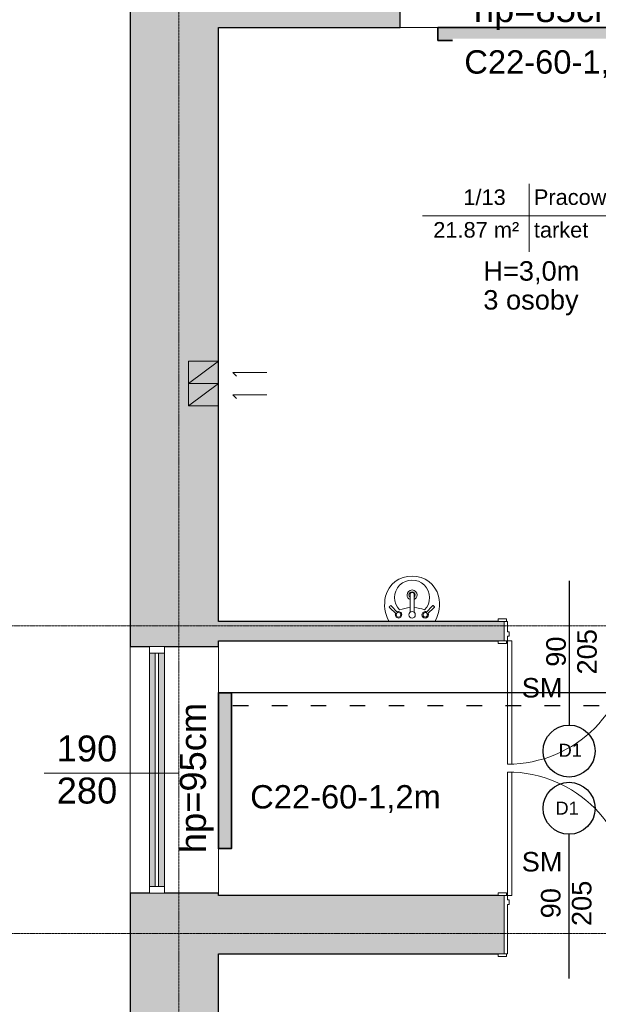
# Model space of a CAD drawing. Header units: inches. Extents: x -112469 to 885939, y -131046 to 286269.
# Tile 65 of 138: x 76906 to 81360, y -108380 to -100796. Entities that reach past the tile are written whole.
import ezdxf

# ---------------------------------------------------------------- set-up
doc = ezdxf.new("R2010")
doc.units = ezdxf.units.IN
doc.header["$MEASUREMENT"] = 0
doc.linetypes.add('ACAD_ISO03W100', pattern=[30, 12, -18])
doc.linetypes.add('Linia siatki', pattern=[0.9925, 0.47, -0.2175, 0.0875, -0.2175])
for name, color, linetype, lineweight in [('_IS_CO grzejniki', 1, 'Continuous', 35), ('_IS_CO opis', 26, 'Continuous', 25), ('_IS_CO powrót', 5, 'ACAD_ISO03W100', 30), ('_IS_CO zasilenie', 1, 'Continuous', 30), ('A-AREA-IDEN', 251, 'Continuous', 9), ('A-DETL', 251, 'Continuous', 9), ('A-DETL-MEDM', 251, 'Continuous', 25), ('A-DETL-THIN', 251, 'Continuous', 9), ('A-DOOR', 251, 'Continuous', 9), ('A-DOOR-FRAM', 251, 'Continuous', 18), ('A-GLAZ', 251, 'Continuous', 9), ('A-WALL', 251, 'Continuous', 9), ('A-WALL-PATT', 254, 'Continuous', 25), ('G-ANNO-TEXT', 251, 'Continuous', 9), ('P-SANR-FIXT', 251, 'Continuous', 9), ('S-GRID', 251, 'Continuous', 9)]:
    doc.layers.add(name, color=color, linetype=linetype, lineweight=lineweight)
doc.styles.add('Arial', font='arial.ttf', dxfattribs={"height": 25})
doc.styles.add('Arial_1', font='arial.ttf', dxfattribs={"height": 12})
doc.styles.add('Arial_2', font='arial.ttf', dxfattribs={"height": 10})
doc.styles.add('Arial_3', font='arial.ttf', dxfattribs={"height": 15})
doc.styles.add('Arial_5', font='arial.ttf', dxfattribs={"height": 20})

# ---------------------------------------------------------------- blocks, each defined once
blk = doc.blocks.new('Etyk_pom_1_mala - Etyk_pom_1_mala-219433-4_Poziom piętra')
at = {"layer": 'A-AREA-IDEN'}
for p, q in [((-0.0958, 0.1444), (-0.0958, -0.3781)), ((-0.9154, -0.1015), (0.6661, -0.1015))]:
    blk.add_line(p, q, dxfattribs=at)
blk = doc.blocks.new('Lavabo mural - 05 - 440mm x 350mm-V6-4_Poziom piętra')
at = {"layer": 'P-SANR-FIXT'}
for p, q in [((-17.19, -11.05), (-11.74, -5.6)), ((-16.1, -12.14), (-10.65, -6.69)), ((-1.5, -21.49), (-1.5, -7.07)), ((1.5, -21.49), (1.5, -7.07)), ((16.41, -12.14), (10.96, -6.69)), ((17.5, -11.05), (12.05, -5.6))]:
    blk.add_line(p, q, dxfattribs=at)
for centre, radius, start, end in [((5.33, -13.08), 26.44, 150.36495, 193.63505), ((-5.33, -13.08), 26.44, 346.36495, 29.63505), ((-10.13, -5.07), 2.5, 0, 180), ((-10.13, -5.07), 2.5, 180, 207.05328), ((-10.13, -5.07), 1.7, 360, 180), ((-10.13, -5.07), 1.7, 180, 198.05956), ((-10.13, -5.07), 1.7, 198.05956, 360), ((-10.13, -5.07), 2.5, 242.94672, 0), ((0, -5.07), 2.5, 0, 180), ((0, -5.07), 2.5, 180, 0), ((10.43, -5.07), 2.5, 360, 180), ((10.43, -5.07), 2.5, 180, 297.05328), ((10.43, -5.07), 1.7, 0, 180), ((10.43, -5.07), 1.7, 180, 0), ((10.43, -5.07), 2.5, 332.94672, 360), ((0, -18.36), 13.5, 135.46291, 45.05561), ((-0.16, 16.03), 26.66, 249.19864, 267.10928), ((-0.16, 16.03), 26.66, 273.5606, 291.31988), ((-0.59, -14.51), 20.35, 193.63505, 271.65578), ((0, -20.36), 3.86, 112.88275, 180), ((0, -20.36), 3.86, 180, 360), ((0, -20.36), 2.35, 129.68263, 180), ((0, -20.36), 2.35, 180, 360), ((0.59, -14.51), 20.35, 268.34422, 346.36495), ((0, -20.36), 3.86, 360, 67.11782), ((0, -20.36), 2.35, 360, 50.3185)]:
    blk.add_arc(centre, radius, start, end, dxfattribs=at)
for centre, major_axis, ratio, start_param, end_param in [((-16.65, -11.59), (-0.545, 0.545), 0.274309, 0, 3.141593), ((16.95, -11.59), (0.545, 0.545), 0.274309, 3.141593, 6.283185), ((0, -21.49), (-1.5, 0), 0.428525, 0, 3.141593)]:
    blk.add_ellipse(centre, major_axis=major_axis, ratio=ratio, start_param=start_param, end_param=end_param, dxfattribs=at)
blk = doc.blocks.new('Aluminum_1 szybowe - Okno 190_265 p_0-630966-4_Poziom piętra')
at = {"layer": 'A-GLAZ'}
h = blk.add_hatch(color=256, dxfattribs=at)
h.paths.add_polyline_path([(-132.08, 17.21), (47.76, 17.21), (47.76, 21.66), (-132.08, 21.66)])
h.paths.add_polyline_path([(-132.08, 10.23), (47.76, 10.23), (47.76, 14.67), (-132.08, 14.67)])
at = {"layer": 'A-GLAZ', "lineweight": 18}
for p, q in [((-132.08, 21.66), (-137.16, 21.66)), ((-137.16, 21.66), (-137.16, 10.23)), ((-132.08, 10.23), (-132.08, 21.66)), ((47.76, 17.21), (-132.08, 17.21)), ((-132.08, 17.21), (-132.08, 14.67)), ((52.84, 21.66), (47.76, 21.66)), ((47.76, 21.66), (47.76, 10.23)), ((47.76, 14.67), (47.76, 17.21)), ((52.84, 10.23), (52.84, 21.66)), ((-137.16, 10.23), (-132.08, 10.23)), ((-132.08, 14.67), (47.76, 14.67)), ((47.76, 10.23), (52.84, 10.23))]:
    blk.add_line(p, q, dxfattribs=at)
at = {"layer": 'A-GLAZ'}
for p, q in [((-132.08, 21.66), (47.76, 21.66)), ((47.76, 10.23), (-132.08, 10.23))]:
    blk.add_line(p, q, dxfattribs=at)
blk = doc.blocks.new('wewnetrzne dwupanelowe - 900 x 2100mm-479385-4_Poziom piętra')
at = {"layer": 'A-DOOR', "lineweight": 18}
for p, q in [((47.5, 102.1825), (44, 102.1825)), ((44, 102.1825), (44, 7.1825)), ((47.5, 7.1825), (47.5, 102.1825)), ((44, 7.1825), (47.5, 7.1825))]:
    blk.add_line(p, q, dxfattribs=at)
at = {"layer": 'A-DOOR'}
for p, q in [((-48.135, 9.1825), (-54.635, 9.1825)), ((-54.635, 9.1825), (-54.635, 7.1825)), ((-48.135, 7.1825), (-48.135, 9.1825)), ((54.635, 9.1825), (48.135, 9.1825)), ((48.135, 9.1825), (48.135, 7.1825)), ((54.635, 7.1825), (54.635, 9.1825)), ((-54.635, 7.1825), (-48.135, 7.1825)), ((48.135, 7.1825), (54.635, 7.1825)), ((-48.135, -7.8175), (-54.635, -7.8175)), ((-54.635, -7.8175), (-54.635, -9.8175)), ((-54.635, -9.8175), (-48.135, -9.8175)), ((-48.135, -9.8175), (-48.135, -7.8175)), ((54.635, -7.8175), (48.135, -7.8175)), ((48.135, -7.8175), (48.135, -9.8175)), ((48.135, -9.8175), (54.635, -9.8175)), ((54.635, -9.8175), (54.635, -7.8175))]:
    blk.add_line(p, q, dxfattribs=at)
blk.add_arc((47.5, 7.1825), 95, 90, 180, dxfattribs=at)
at = {"layer": 'A-DOOR-FRAM'}
for p, q in [((-47.5, 7.1825), (-50, 7.1825)), ((-50, 7.1825), (-50, -7.8175)), ((-47.5, 3.6825), (-47.5, 7.1825)), ((-46.23, 3.6825), (-47.5, 3.6825)), ((-47.5, -7.8175), (-47.5, 0.19)), ((-47.5, 0.19), (-46.23, 0.19)), ((-46.23, 0.19), (-46.23, 3.6825)), ((47.5, 3.6825), (46.23, 3.6825)), ((46.23, 3.6825), (46.23, 0.19)), ((46.23, 0.19), (47.5, 0.19)), ((47.5, 7.1825), (47.5, 3.6825)), ((50, 7.1825), (47.5, 7.1825)), ((47.5, 0.19), (47.5, -7.8175)), ((50, -7.8175), (50, 7.1825)), ((-50, -7.8175), (-47.5, -7.8175)), ((47.5, -7.8175), (50, -7.8175))]:
    blk.add_line(p, q, dxfattribs=at)
blk = doc.blocks.new('wewnetrzne dwupanelowe - 900 x 2100mm-456959-4_Poziom piętra')
at = {"layer": 'A-DOOR'}
for p, q in [((-54.635, 24.8175), (-48.135, 24.8175)), ((-54.635, 22.8175), (-54.635, 24.8175)), ((-48.135, 22.8175), (-54.635, 22.8175)), ((-48.135, 24.8175), (-48.135, 22.8175)), ((48.135, 24.8175), (54.635, 24.8175)), ((48.135, 22.8175), (48.135, 24.8175)), ((54.635, 22.8175), (48.135, 22.8175)), ((54.635, 24.8175), (54.635, 22.8175)), ((-54.635, -22.1825), (-48.135, -22.1825)), ((-54.635, -24.1825), (-54.635, -22.1825)), ((-48.135, -22.1825), (-48.135, -24.1825)), ((48.135, -22.1825), (54.635, -22.1825)), ((48.135, -24.1825), (48.135, -22.1825)), ((54.635, -22.1825), (54.635, -24.1825)), ((-48.135, -24.1825), (-54.635, -24.1825)), ((54.635, -24.1825), (48.135, -24.1825))]:
    blk.add_line(p, q, dxfattribs=at)
at = {"layer": 'A-DOOR', "lineweight": 18}
for p, q in [((44, -22.1825), (47.5, -22.1825)), ((44, -117.1825), (44, -22.1825)), ((47.5, -22.1825), (47.5, -117.1825)), ((47.5, -117.1825), (44, -117.1825))]:
    blk.add_line(p, q, dxfattribs=at)
at = {"layer": 'A-DOOR'}
blk.add_arc((47.5, -22.1825), 95, 180, 270, dxfattribs=at)
at = {"layer": 'A-DOOR-FRAM'}
for p, q in [((-50, 22.8175), (-47.5, 22.8175)), ((-50, -22.1825), (-50, 22.8175)), ((-47.5, 22.8175), (-47.5, -15.19)), ((47.5, 22.8175), (50, 22.8175)), ((47.5, -15.19), (47.5, 22.8175)), ((50, 22.8175), (50, -22.1825)), ((-47.5, -22.1825), (-50, -22.1825)), ((-47.5, -15.19), (-46.23, -15.19)), ((-47.5, -18.6825), (-47.5, -22.1825)), ((-46.23, -18.6825), (-47.5, -18.6825)), ((-46.23, -15.19), (-46.23, -18.6825)), ((46.23, -15.19), (47.5, -15.19)), ((46.23, -18.6825), (46.23, -15.19)), ((47.5, -18.6825), (46.23, -18.6825)), ((47.5, -22.1825), (47.5, -18.6825)), ((50, -22.1825), (47.5, -22.1825))]:
    blk.add_line(p, q, dxfattribs=at)
blk = doc.blocks.new('PIĘTRO')
at = {"layer": 'A-WALL-PATT', "lineweight": 9}
h = blk.add_hatch(color=251, dxfattribs=at)
h.paths.add_polyline_path([(1852.2, -15831.43), (2532.2, -15831.43), (2532.2, -7419.73), (1852.2, -7419.73), (1852.2, -9148.85)])
h.paths.add_polyline_path([(1852.2, -5519.73), (2532.2, -5519.73), (2532.2, -101.43), (1852.2, -101.43), (1852.2, -2768.94)])
h = blk.add_hatch(color=251, dxfattribs=at)
h.paths.add_polyline_path([(7312.2, -751.43), (7372.2, -751.43), (7372.2, -101.43), (6312.2, -101.43), (6312.2, -751.43)])
h.paths.add_polyline_path([(2532.2, -751.43), (3932.2, -751.43), (3932.2, -101.43), (2532.2, -101.43), (2532.2, -365.73)])
h = blk.add_hatch(color=251, dxfattribs=at)
h.paths.add_polyline_path([(10935.85, -5476.43), (10982.2, -5476.43), (10982.2, -5326.43), (9917.2, -5326.43), (9917.2, -5476.43), (9963.55, -5476.43)])
h.paths.add_polyline_path([(12582.2, -5476.43), (12582.2, -5326.43), (11982.2, -5326.43), (11982.2, -5476.43), (12028.55, -5476.43)])
h.paths.add_polyline_path([(8230.71, -5476.43), (8867.2, -5476.43), (8867.2, -5326.43), (5732.2, -5326.43), (5732.2, -5476.43), (6608.38, -5476.43)])
h.paths.add_polyline_path([(2532.2, -5476.43), (4732.2, -5476.43), (4732.2, -5326.43), (2532.2, -5326.43), (2532.2, -5406.5)])
h = blk.add_hatch(color=251, dxfattribs=at)
h.paths.add_polyline_path([(11475.39, -7886.43), (12582.2, -7886.43), (12582.2, -7436.43), (10482.2, -7436.43), (10482.2, -7886.43), (10528.55, -7886.43)])
h.paths.add_polyline_path([(7372.2, -7886.43), (9482.2, -7886.43), (9482.2, -7436.43), (5732.2, -7436.43), (5732.2, -7886.43), (5778.55, -7886.43)])
h.paths.add_polyline_path([(4732.2, -7886.43), (4732.2, -7436.43), (2532.2, -7436.43), (2532.2, -7886.43), (4685.85, -7886.43)])
at = {"layer": 'A-DETL', "color": 251, "lineweight": 18}
for p, q in [((2532.2, -3321.43), (2302.2, -3493.52)), ((2302.2, -3321.43), (2302.2, -3493.52)), ((2532.2, -3321.43), (2302.2, -3321.43)), ((2532.2, -3493.52), (2532.2, -3321.43)), ((2644.21, -3409.71), (2672.5, -3437.99)), ((2904.21, -3409.71), (2644.21, -3409.71)), ((2644.21, -3409.71), (2904.21, -3409.71)), ((2532.2, -3493.52), (2302.2, -3665.61)), ((2302.2, -3493.52), (2302.2, -3665.61)), ((2532.2, -3493.52), (2302.2, -3493.52)), ((2532.2, -3493.52), (2302.2, -3493.52)), ((2302.2, -3493.52), (2532.2, -3493.52)), ((2532.2, -3665.61), (2532.2, -3493.52)), ((2644.21, -3581.8), (2672.5, -3610.08)), ((2904.21, -3581.8), (2644.21, -3581.8)), ((2644.21, -3581.8), (2904.21, -3581.8)), ((2532.2, -3665.61), (2302.2, -3665.61)), ((2302.2, -3665.61), (2532.2, -3665.61))]:
    blk.add_line(p, q, dxfattribs=at)
at = {"layer": 'A-DETL-MEDM', "color": 251}
for p, q in [((5232.2, -5015.22), (5232.2, -6125.22)), ((5232.2, -8075.79), (5232.2, -6965.79))]:
    blk.add_line(p, q, dxfattribs=at)
for centre in [(5232.2, -6325.22), (5232.2, -6765.79)]:
    blk.add_circle(centre, 200, dxfattribs=at)
at = {"layer": 'A-DETL-THIN', "color": 251}
blk.add_line((2227.2, -6495.13), (1192.2, -6495.13), dxfattribs=at)
at = {"layer": 'A-WALL', "color": 251, "lineweight": 25}
for p, q in [((1852.2, -101.43), (1852.2, -5519.73)), ((3932.2, -751.43), (3932.2, -365.73)), ((2532.2, -751.43), (3932.2, -751.43)), ((2532.2, -5326.43), (2532.2, -751.43)), ((4685.85, -5326.43), (2532.2, -5326.43)), ((1852.2, -5519.73), (2002.2, -5519.73)), ((2116.5, -5519.73), (2532.2, -5519.73)), ((2532.2, -5476.43), (4685.85, -5476.43)), ((2532.2, -5519.73), (2532.2, -5476.43)), ((2002.2, -7419.73), (1852.2, -7419.73)), ((1852.2, -7419.73), (1852.2, -15831.43)), ((2532.2, -7419.73), (2116.5, -7419.73)), ((2532.2, -7436.43), (2532.2, -7419.73)), ((4685.85, -7436.43), (2532.2, -7436.43)), ((2532.2, -7886.43), (4685.85, -7886.43)), ((2532.2, -15181.43), (2532.2, -7886.43))]:
    blk.add_line(p, q, dxfattribs=at)
at = {"layer": 'A-WALL', "color": 251}
for p, q in [((6312.2, -751.43), (3932.2, -751.43)), ((1852.2, -7419.73), (1852.2, -5519.73)), ((2532.2, -5519.73), (2532.2, -7419.73))]:
    blk.add_line(p, q, dxfattribs=at)
at = {"layer": 'S-GRID', "color": 251, "linetype": 'Linia siatki'}
for p, q in [((2227.2, 3814.58), (2227.2, -22310.93)), ((-1420.75, -5361.43), (33508.1, -5361.43)), ((-1420.75, -7731.43), (33508.1, -7731.43))]:
    blk.add_line(p, q, dxfattribs=at)
at = {"layer": 'A-AREA-IDEN', "color": 251, "xscale": 999.9999999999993, "yscale": 999.9999999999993, "zscale": 999.9999999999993}
blk.add_blockref('Etyk_pom_1_mala - Etyk_pom_1_mala-219433-4_Poziom piętra', (5019.95, -2100.57), dxfattribs=at)
at = {"layer": 'A-DOOR', "color": 251, "xscale": 10, "yscale": 10, "zscale": 10, "rotation": 180}
for name, p in [('wewnetrzne dwupanelowe - 900 x 2100mm-479385-4_Poziom piętra', (5232.2, -5404.6)), ('wewnetrzne dwupanelowe - 900 x 2100mm-456959-4_Poziom piętra', (5232.2, -7658.25))]:
    blk.add_blockref(name, p, dxfattribs=at)
at = {"layer": 'A-GLAZ', "color": 251, "xscale": 10, "yscale": 10, "zscale": 10, "rotation": 89.99999999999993}
blk.add_blockref('Aluminum_1 szybowe - Okno 190_265 p_0-630966-4_Poziom piętra', (2218.76, -6048.13), dxfattribs=at)
at = {"layer": 'P-SANR-FIXT', "color": 251, "xscale": 10, "yscale": 10, "zscale": 10, "rotation": 180}
blk.add_blockref('Lavabo mural - 05 - 440mm x 350mm-V6-4_Poziom piętra', (4023.2, -5326.43), dxfattribs=at)
at = {"layer": 'A-AREA-IDEN', "color": 251, "char_height": 120, "attachment_point": 1, "style": 'Arial_1'}
for s, insert, width in [('1/13', (4418.04, -1998.85), 424.8944), ('Pracownia artystyczna', (4960.82, -1998.85), 2180.59), ('21.87 m²', (4186.68, -2250.56), 857.8056), ('tarket', (4960.82, -2250.56), 553.1644)]:
    blk.add_mtext(s, dxfattribs=dict(at, insert=insert, width=width))
at = {"layer": 'G-ANNO-TEXT', "color": 251, "attachment_point": 1}
for s, insert, char_height, width, style in [('hp=85cm', (4499.72, -509.74), 200, 1435.0206, 'Arial_5'), ('H=3,0m', (4571.62, -2551.95), 150, 913.9237, 'Arial_3'), ('3 osoby', (4571.62, -2774.66), 150, 873.8394, 'Arial_3'), ('SM', (4867.2, -5762.57), 150, 384.81, 'Arial_3'), ('190', (1287.88, -6205.24), 200, 577.215, 'Arial_5'), ('D1', (5151.71, -6268.83), 100, 216.4556, 'Arial_2'), ('280', (1287.88, -6529.35), 200, 577.215, 'Arial_5'), ('D1', (5127.69, -6714.54), 100, 216.4556, 'Arial_2'), ('SM', (4867.2, -7102.57), 150, 384.81, 'Arial_3')]:
    blk.add_mtext(s, dxfattribs=dict(at, insert=insert, char_height=char_height, width=width, style=style))
at = {"layer": 'G-ANNO-TEXT', "color": 251, "attachment_point": 1, "rotation": 90}
for s, insert, char_height, width, style in [('90', (5056.35, -5675.85), 150, 288.6075, 'Arial_3'), ('205', (5294.48, -5735.38), 150, 432.9112, 'Arial_3'), ('hp=95cm', (2236.29, -7111.36), 200, 1435.0206, 'Arial_5'), ('205', (5253.82, -7673.03), 150, 432.9112, 'Arial_3'), ('90', (5015.69, -7613.5), 150, 288.6075, 'Arial_3')]:
    blk.add_mtext(s, dxfattribs=dict(at, insert=insert, char_height=char_height, width=width, style=style))

msp = doc.modelspace()

# ---------------------------------------------------------------- block references
at = {"layer": '_IS_CO zasilenie', "ltscale": 10}
msp.add_blockref('PIĘTRO', (75903.1, -100104.2), dxfattribs=at)

# ---------------------------------------------------------------- next in the draw order: hatches: boundary and pattern name
at = {"layer": '_IS_CO grzejniki'}
h = msp.add_hatch(color=256, dxfattribs=at)
h.dxf.hatch_style = 1
edge = h.paths.add_edge_path()
edge.add_line((81925.3, -100955.6), (81925.3, -100855.6))
edge.add_line((80625.3, -100855.6), (80125.3, -100855.6))
edge.add_line((80125.3, -100855.6), (80125.3, -100955.6))
edge.add_line((80125.3, -100955.6), (80625.3, -100955.6))
h = msp.add_hatch(color=256, dxfattribs=at)
h.dxf.hatch_style = 1
edge = h.paths.add_edge_path()
edge.add_line((78535.3, -105980.6), (78435.3, -105980.6))
edge.add_line((78435.3, -106580.6), (78435.3, -107180.6))
edge.add_line((78435.3, -107180.6), (78535.3, -107180.6))
edge.add_line((78535.3, -107180.6), (78535.3, -106580.6))

# ---------------------------------------------------------------- next in the draw order: linework, layer by layer
for points in [[(81925.3, -100955.6), (81925.3, -100855.6), (80125.3, -100855.6), (80125.3, -100955.6)], [(78535.3, -105980.6), (78435.3, -105980.6), (78435.3, -107180.6), (78535.3, -107180.6)]]:
    msp.add_lwpolyline(points, close=True, dxfattribs=at)
at = {"layer": '_IS_CO powrót', "ltscale": 10}
msp.add_line((87066.4, -106080.6), (78535.3, -106080.6), dxfattribs=at)
at = {"layer": '_IS_CO zasilenie', "ltscale": 10}
msp.add_line((87116.4, -105980.6), (78535.3, -105980.6), dxfattribs=at)

# ---------------------------------------------------------------- next in the draw order: texts
at = {"layer": '_IS_CO opis', "ltscale": 15, "char_height": 180, "width": 1146.961, "attachment_point": 1, "style": 'Arial', "bg_fill": 2}
for s, insert in [('C22-60-1,8m', (80328.8, -101031.6)), ('C22-60-1,2m', (78680.3, -106691.7))]:
    msp.add_mtext(s, dxfattribs=dict(at, insert=insert))

doc.saveas('drawing.dxf')
